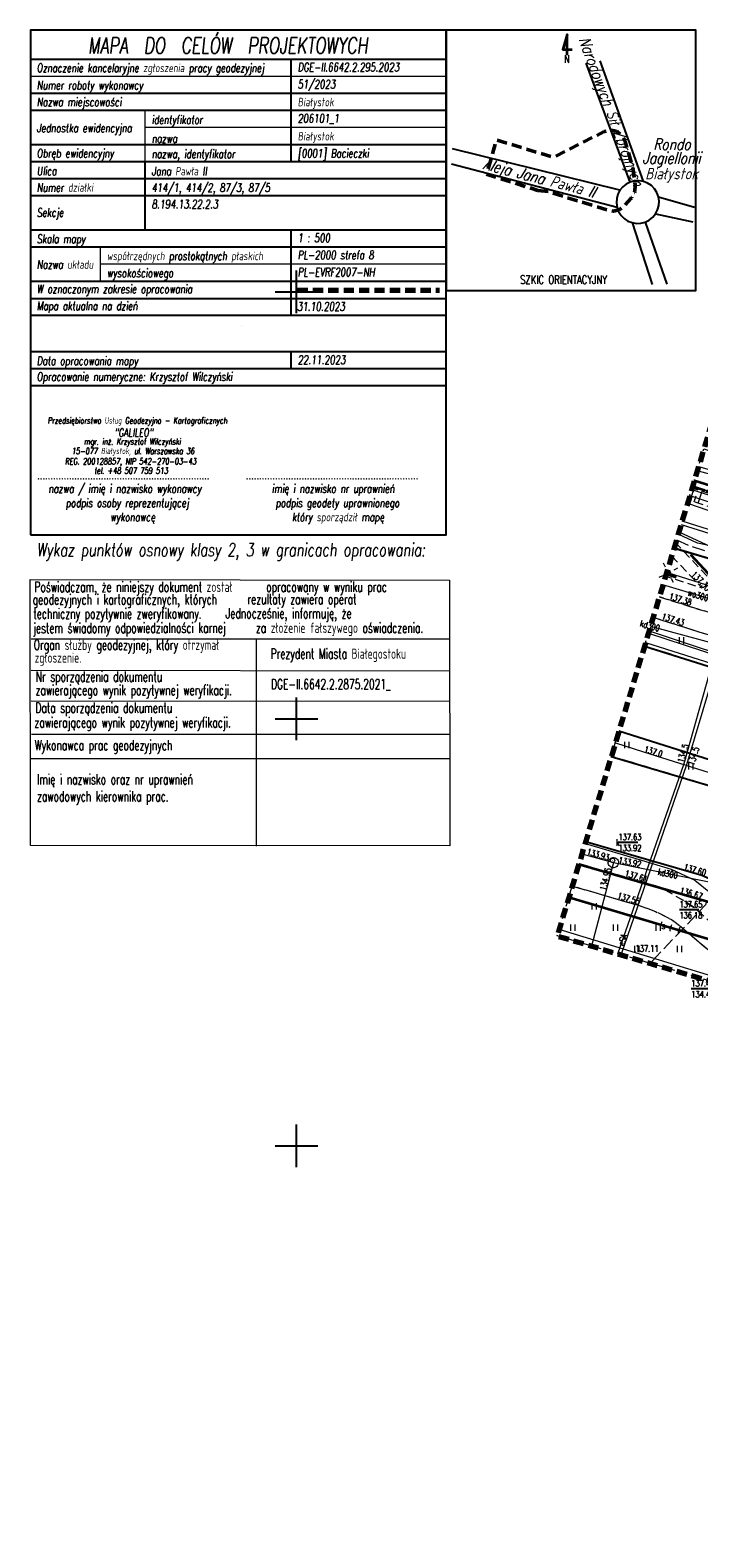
# Model space of a CAD drawing. Header units: metres. Extents: x 8438000 to 8438800, y 5890500 to 5891000.
# Tile 3 of 40: x 8438319 to 8438397, y 5890604 to 5890781. Entities that reach past the tile are written whole.
import ezdxf
from ezdxf.enums import TextEntityAlignment as Align

# ---------------------------------------------------------------- set-up
doc = ezdxf.new("R2010")
doc.units = ezdxf.units.M
doc.header["$MEASUREMENT"] = 0
for name, pattern in [('0.5_0.5', [1, 0.5, -0.5]), ('1.0_0.5', [1.5, 1, -0.5]), ('1.5_0.5', [2, 1.5, -0.5]), ('1.5_1.0', [2.5, 1.5, -1]), ('2.0_1.0', [3, 2, -1]), ('219-500', [0]), ('4', [1.8, 1.2, -0.6])]:
    doc.linetypes.add(name, pattern=pattern)
doc.layers.get('0').update_dxf_attribs({"color": 2, "linetype": 'CONTINUOUS', "lineweight": 5})
for name, color, linetype in [('000 Inne (niezydentyfikowane)', 7, 'CONTINUOUS'), ('216-obręb ewidencyjny', 7, 'CONTINUOUS'), ('218-kontur użytku gruntowego', 7, 'CONTINUOUS'), ('219-działka ewidencyjna', 7, 'CONTINUOUS'), ('chodnik', 7, 'CONTINUOUS'), ('droga dla rowerów', 7, 'CONTINUOUS'), ('jezdnia', 7, 'CONTINUOUS'), ('Komentarz lub etykieta na mapie', 7, 'CONTINUOUS'), ('komora podziemna', 7, 'CONTINUOUS'), ('krawężnik', 7, 'CONTINUOUS'), ('latarnia', 7, 'CONTINUOUS'), ('Miejsce błędu lub ostrzeżenia po kontroli', 7, 'CONTINUOUS'), ('obudowa ochronna przewodu', 7, 'CONTINUOUS'), ('ogrodzenie trwałe', 7, 'CONTINUOUS'), ('Pieczątka na wyrysie', 7, 'CONTINUOUS'), ('pikieta sztuczna', 7, 'CONTINUOUS'), ('pikieta sztuczna-Atr2', 7, 'CONTINUOUS'), ('przewód elektroenergetyczny podziemny', 7, 'CONTINUOUS'), ('przewód elektroenergetyczny podziemny-Atr1', 7, 'CONTINUOUS'), ('przewód kanalizacyjny', 7, 'CONTINUOUS'), ('przewód kanalizacyjny-Atr1', 7, 'CONTINUOUS'), ('przewód telekomunikacyjny podziemny', 7, 'CONTINUOUS'), ('przewód telekomunikacyjny podziemny - ob. projektowany', 7, 'CONTINUOUS'), ('przewód telekomunikacyjny podziemny-Atr1', 7, 'CONTINUOUS'), ('przewód wodociągowy', 7, 'CONTINUOUS'), ('przewód wodociągowy-Atr1', 7, 'CONTINUOUS'), ('rzedna', 7, 'CONTINUOUS'), ('rzedna-Atr2', 7, 'CONTINUOUS'), ('rzedna-Atr3', 7, 'CONTINUOUS'), ('skarpa nieumocniona', 7, 'CONTINUOUS'), ('trawnik', 7, 'CONTINUOUS'), ('Wstawianie ramki sekcyjnej z opisem', 7, 'CONTINUOUS'), ('właz do komory lub kanału - okrągły', 7, 'CONTINUOUS'), ('właz do komory lub kanału - okrągły-Atr17', 7, 'CONTINUOUS'), ('Zakres', 7, 'CONTINUOUS')]:
    doc.layers.add(name, color=color, linetype=linetype)
doc.styles.get("Standard").update_dxf_attribs({"font": 'simplex.shx', "width": 0.75})
doc.linetypes.add('902-500', pattern='A,3.75,0,[1,ksztalty.shx,S=0.5,R=0,X=0,Y=0],3.75', length=7.5)

# ---------------------------------------------------------------- blocks, each defined once
blk = doc.blocks.new('PW01')
at = {"linetype": 'Continuous', "lineweight": 13}
h = blk.add_hatch(color=0, dxfattribs=at)
edge = h.paths.add_edge_path()
edge.add_arc((0, 0), 0.045, 0, 360)
blk = doc.blocks.new('TU04')
at = {"color": 0, "linetype": 'Continuous', "lineweight": 13}
for p, q in [((0, 0), (0, 0.75)), ((0.5, 0), (0.5, 0.75))]:
    blk.add_line(p, q, dxfattribs=at)
blk = doc.blocks.new('US22')
at = {"color": 0, "linetype": 'Continuous', "lineweight": 13}
blk.add_circle((0, 0), 0.25, dxfattribs=at)
blk = doc.blocks.new('SM01')
at = {"color": 0, "linetype": 'Continuous', "lineweight": 13}
for p, q in [((-0.53, 0.531), (-0.883, 0.884)), ((0.531, 0.531), (0.884, 0.884)), ((-0.53, -0.53), (-0.883, -0.883)), ((0.531, -0.53), (0.884, -0.883))]:
    blk.add_line(p, q, dxfattribs=at)
blk.add_circle((0, 0), 0.25, dxfattribs=at)
blk = doc.blocks.new('RAMKA500K')
at = {"color": 0}
for p, q in [((347.5, 250), (352.5, 250)), ((350, 247.5), (350, 250)), ((350, 197.5), (350, 202.5)), ((347.5, 200), (352.5, 200)), ((350, 147.5), (350, 152.5)), ((347.5, 150), (352.5, 150)), ((350, 0), (350, 2.5)), ((347.5, 0), (352.5, 0))]:
    blk.add_line(p, q, dxfattribs=at)

msp = doc.modelspace()

# ---------------------------------------------------------------- linework, layer by layer
at = {"layer": '000 Inne (niezydentyfikowane)', "color": 7, "linetype": 'Continuous', "lineweight": 13}
for p, q in [((8438396.12, 5890725.57), (8438396.59, 5890726.97)), ((8438396.58, 5890725.42), (8438396.82, 5890726.12)), ((8438397.05, 5890725.26), (8438397.53, 5890726.67))]:
    msp.add_line(p, q, dxfattribs=at)
at = {"layer": '216-obręb ewidencyjny', "color": 3, "linetype": '1.5_1.0', "lineweight": 35, "flags": 128}
for points in [[(8438740.642, 5890619.488), (8438710.05, 5890629.46), (8438692.29, 5890634.99), (8438638.95, 5890651.63), (8438606.98, 5890661.61), (8438575.88, 5890671.25), (8438571.42, 5890672.63), (8438527.73, 5890686.19), (8438509.75, 5890691.76), (8438488.49, 5890698.42), (8438449.82, 5890710.52), (8438415.26, 5890721.35), (8438396.385, 5890727.204)], [(8438396.385, 5890727.204), (8438415.26, 5890721.35), (8438449.82, 5890710.52), (8438488.49, 5890698.42), (8438509.75, 5890691.76), (8438527.73, 5890686.19), (8438571.42, 5890672.63), (8438575.88, 5890671.25), (8438606.98, 5890661.61), (8438638.95, 5890651.63), (8438692.29, 5890634.99), (8438710.05, 5890629.46), (8438740.642, 5890619.488)]]:
    msp.add_lwpolyline(points, dxfattribs=at)
at = {"layer": '218-kontur użytku gruntowego', "color": 3, "linetype": '0.5_0.5', "lineweight": 18, "flags": 128}
for points in [[(8438415.26, 5890721.35), (8438396.385, 5890727.204)], [(8438396.385, 5890727.204), (8438415.26, 5890721.35)]]:
    msp.add_lwpolyline(points, dxfattribs=at)
at = {"layer": '219-działka ewidencyjna', "color": 3, "linetype": '219-500', "lineweight": 18, "flags": 128}
msp.add_lwpolyline([(8438415.26, 5890721.35), (8438396.385, 5890727.204)], dxfattribs=at)
at = {"layer": 'chodnik', "color": 7, "linetype": '1.0_0.5', "lineweight": 18, "flags": 128}
for points in [[(8438508.81, 5890680.1), (8438475.52, 5890690.72), (8438448.46, 5890699.29), (8438421.43, 5890707.75), (8438400.25, 5890714.45), (8438394.401, 5890720.617)], [(8438393.938, 5890719.079), (8438397.53, 5890715.31), (8438394.32, 5890716.33), (8438393.215, 5890716.678)], [(8438392.496, 5890714.288), (8438393.5, 5890713.97), (8438420.76, 5890705.37), (8438447.64, 5890696.96), (8438474.72, 5890688.42), (8438507.91, 5890677.76), (8438508.5, 5890678.92), (8438508.81, 5890680.1)], [(8438383.086, 5890683.035), (8438390.61, 5890680.86), (8438392.16, 5890680.39), (8438393.21, 5890679.93), (8438395.25, 5890678.78), (8438396.76, 5890677.77), (8438399.76, 5890675.04), (8438401.22, 5890674.04), (8438403.02, 5890673.23), (8438403.03, 5890674.98), (8438402.69, 5890676.4), (8438402.04, 5890677.89), (8438401.35, 5890678.99), (8438400.33, 5890680.12), (8438399, 5890680.99), (8438397.48, 5890681.65), (8438383.86, 5890685.605)]]:
    msp.add_lwpolyline(points, dxfattribs=at)
at = {"layer": 'droga dla rowerów', "color": 7, "linetype": '1.0_0.5', "lineweight": 18, "flags": 128}
for points in [[(8438391.773, 5890711.889), (8438392.69, 5890711.6), (8438419.93, 5890703), (8438446.89, 5890694.56), (8438473.9, 5890686), (8438505.69, 5890675.83), (8438506.85, 5890676.63), (8438507.91, 5890677.76), (8438474.72, 5890688.42), (8438447.64, 5890696.96), (8438420.76, 5890705.37), (8438393.5, 5890713.97), (8438392.496, 5890714.288)], [(8438382.299, 5890680.421), (8438389.92, 5890678.2), (8438391.16, 5890677.78), (8438392.04, 5890677.44), (8438393.92, 5890676.5), (8438395.02, 5890675.68), (8438398.09, 5890673.06), (8438400.18, 5890671.67), (8438402.26, 5890670.81), (8438402.78, 5890672.19), (8438403.02, 5890673.23), (8438401.22, 5890674.04), (8438399.76, 5890675.04), (8438396.76, 5890677.77), (8438395.25, 5890678.78), (8438393.21, 5890679.93), (8438392.16, 5890680.39), (8438390.61, 5890680.86), (8438383.086, 5890683.035)]]:
    msp.add_lwpolyline(points, dxfattribs=at)
at = {"layer": 'jezdnia', "color": 7, "linetype": '1.5_0.5', "lineweight": 18, "flags": 128}
for points in [[(8438667.438, 5890771.88), (8438667.98, 5890770.28), (8438670.77, 5890762.96), (8438673.14, 5890757.14), (8438678.23, 5890745.55), (8438683.07, 5890734.72), (8438683.88, 5890732.8), (8438684.62, 5890730.87), (8438686.81, 5890724.28), (8438690.88, 5890712.21), (8438695.45, 5890699.89), (8438700.28, 5890688.21), (8438705.19, 5890676.16), (8438709.35, 5890664.8), (8438713.6, 5890652.01), (8438713.89, 5890650.7), (8438714.12, 5890649.16), (8438714.04, 5890647.84), (8438713.76, 5890646.21), (8438713.32, 5890644.53), (8438712.54, 5890642.65), (8438711.74, 5890641.33), (8438710.56, 5890639.98), (8438708.99, 5890638.8), (8438706.89, 5890637.78), (8438704.75, 5890637.15), (8438703.11, 5890636.9), (8438699.29, 5890636.87), (8438677.08, 5890637.39), (8438650.89, 5890637.97), (8438640.07, 5890638.21), (8438633.39, 5890638.67), (8438620.83, 5890641.24), (8438606.17, 5890644.51), (8438593.58, 5890646.66), (8438579.66, 5890649.57), (8438566.24, 5890653.19), (8438551.45, 5890657.75), (8438522.87, 5890666.81), (8438520.08, 5890667.71), (8438509.44, 5890671.08), (8438497.35, 5890674.89), (8438494.53, 5890675.75), (8438466.36, 5890684.67), (8438436.81, 5890693.96), (8438408.4, 5890702.97), (8438390.761, 5890708.526)], [(8438387.76, 5890698.558), (8438405.27, 5890693.02), (8438433.91, 5890683.95), (8438462.72, 5890674.82), (8438491.13, 5890665.85), (8438519.84, 5890656.79), (8438548.09, 5890647.87), (8438563.61, 5890643.05), (8438577.2, 5890639.46), (8438591.66, 5890636.38), (8438606.48, 5890633.92), (8438620.23, 5890632.36), (8438633.16, 5890631.43), (8438640.17, 5890631.17), (8438646.24, 5890631.04), (8438648.08, 5890630.8), (8438649.61, 5890630.24), (8438650.69, 5890629.56), (8438651.92, 5890628.57), (8438652.75, 5890627.49), (8438653.47, 5890626.11), (8438653.93, 5890624.73), (8438654.13, 5890623.22), (8438654.06, 5890621.73), (8438653.65, 5890620.17), (8438652.99, 5890618.96), (8438651.8, 5890617.43), (8438650.63, 5890616.38), (8438649.31, 5890615.62), (8438647.72, 5890615.15), (8438646.23, 5890614.96), (8438644.97, 5890615.1), (8438642.35, 5890615.84), (8438614.79, 5890626.24), (8438608.4, 5890628.34), (8438603.85, 5890629.56), (8438581.41, 5890634.83), (8438575.98, 5890636.25), (8438572.32, 5890637.4), (8438559.37, 5890641.54), (8438516.62, 5890655.13), (8438472.47, 5890669.09), (8438415.53, 5890687.06), (8438386.871, 5890695.608)], [(8438383.86, 5890685.605), (8438397.48, 5890681.65), (8438399, 5890680.99), (8438400.33, 5890680.12), (8438401.35, 5890678.99), (8438402.04, 5890677.89), (8438402.69, 5890676.4), (8438403.03, 5890674.98), (8438403.02, 5890673.23), (8438402.78, 5890672.19), (8438402.26, 5890670.81), (8438401.77, 5890669.84), (8438400.97, 5890668.68), (8438400.872, 5890668.583)]]:
    msp.add_lwpolyline(points, dxfattribs=at)
at = {"layer": 'komora podziemna', "color": 34, "linetype": 'Continuous', "lineweight": 18, "flags": 128}
msp.add_lwpolyline([(8438386.62, 5890682.83), (8438386.56, 5890682.94), (8438386.52, 5890683.06), (8438386.51, 5890683.18), (8438386.53, 5890683.31), (8438386.57, 5890683.42), (8438386.63, 5890683.53), (8438386.72, 5890683.62), (8438386.82, 5890683.7), (8438386.94, 5890683.74), (8438387.06, 5890683.77), (8438387.18, 5890683.77), (8438387.31, 5890683.74), (8438387.42, 5890683.68), (8438387.52, 5890683.61), (8438387.6, 5890683.51), (8438387.66, 5890683.4), (8438387.7, 5890683.28), (8438387.71, 5890683.16), (8438387.69, 5890683.03), (8438387.65, 5890682.92), (8438387.59, 5890682.81), (8438387.5, 5890682.72), (8438387.4, 5890682.64), (8438387.28, 5890682.6), (8438387.16, 5890682.57), (8438387.04, 5890682.57), (8438386.91, 5890682.6), (8438386.8, 5890682.66), (8438386.7, 5890682.73)], close=True, dxfattribs=at)
at = {"layer": 'krawężnik', "color": 7, "linetype": 'Continuous', "lineweight": 25, "flags": 128}
for points in [[(8438390.761, 5890708.526), (8438408.4, 5890702.97), (8438436.81, 5890693.96), (8438466.36, 5890684.67), (8438494.53, 5890675.75), (8438497.35, 5890674.89), (8438509.44, 5890671.08), (8438520.08, 5890667.71), (8438522.87, 5890666.81), (8438551.45, 5890657.75), (8438566.24, 5890653.19)], [(8438563.61, 5890643.05), (8438548.09, 5890647.87), (8438519.84, 5890656.79), (8438491.13, 5890665.85), (8438462.72, 5890674.82), (8438433.91, 5890683.95), (8438405.27, 5890693.02), (8438387.76, 5890698.558)], [(8438386.871, 5890695.608), (8438415.53, 5890687.06), (8438472.47, 5890669.09), (8438516.62, 5890655.13), (8438559.37, 5890641.54), (8438572.32, 5890637.4), (8438575.98, 5890636.25), (8438581.41, 5890634.83), (8438603.85, 5890629.56), (8438608.4, 5890628.34), (8438614.79, 5890626.24), (8438642.35, 5890615.84)], [(8438400.872, 5890668.583), (8438400.97, 5890668.68), (8438401.77, 5890669.84), (8438402.26, 5890670.81), (8438402.78, 5890672.19), (8438403.02, 5890673.23), (8438403.03, 5890674.98), (8438402.69, 5890676.4), (8438402.04, 5890677.89), (8438401.35, 5890678.99), (8438400.33, 5890680.12), (8438399, 5890680.99), (8438397.48, 5890681.65), (8438383.86, 5890685.605)]]:
    msp.add_lwpolyline(points, dxfattribs=at)
at = {"layer": 'Miejsce błędu lub ostrzeżenia po kontroli', "color": 7, "linetype": 'Continuous', "lineweight": 25, "flags": 128}
for points in [[(8438389.09, 5890762.86), (8438383.91, 5890776.78)], [(8438390.64, 5890762.93), (8438385.55, 5890777.06)], [(8438387.88, 5890761.9), (8438368.28, 5890766.75)], [(8438387.55, 5890759.89), (8438368.16, 5890764.94)], [(8438392.39, 5890761.15), (8438396.61, 5890759.92)], [(8438392.06, 5890759.14), (8438396.43, 5890758.19)], [(8438389.3, 5890758.11), (8438391.66, 5890750.88)], [(8438390.85, 5890758.18), (8438393.38, 5890750.92)]]:
    msp.add_lwpolyline(points, dxfattribs=at)
msp.add_lwpolyline([(8438392.21, 5890761.64), (8438391.93, 5890762.08), (8438391.56, 5890762.45), (8438391.12, 5890762.74), (8438390.64, 5890762.93), (8438390.12, 5890763.02), (8438389.6, 5890763), (8438389.09, 5890762.86), (8438388.62, 5890762.63), (8438388.21, 5890762.3), (8438387.88, 5890761.9), (8438387.64, 5890761.44), (8438387.5, 5890760.93), (8438387.47, 5890760.41), (8438387.55, 5890759.89), (8438387.73, 5890759.4), (8438388.01, 5890758.96), (8438388.38, 5890758.59), (8438388.82, 5890758.3), (8438389.3, 5890758.11), (8438389.82, 5890758.02), (8438390.34, 5890758.04), (8438390.85, 5890758.18), (8438391.32, 5890758.41), (8438391.73, 5890758.74), (8438392.06, 5890759.14), (8438392.3, 5890759.6), (8438392.44, 5890760.11), (8438392.47, 5890760.63), (8438392.39, 5890761.15)], close=True, dxfattribs=at)
at = {"layer": 'obudowa ochronna przewodu', "color": 7, "linetype": 'Continuous', "lineweight": 35, "flags": 128}
for points in [[(8438488.28, 5890651.84), (8438455.84, 5890661.55), (8438426.68, 5890670.18), (8438398.03, 5890678.6), (8438383.06, 5890682.948)], [(8438454.62, 5890663.47), (8438444.17, 5890660.38), (8438423.45, 5890666.67), (8438381.897, 5890679.086)]]:
    msp.add_lwpolyline(points, dxfattribs=at)
at = {"layer": 'ogrodzenie trwałe', "color": 7, "linetype": '902-500', "lineweight": 35, "flags": 128}
for points in [[(8438396.603, 5890727.93), (8438485.5, 5890700.12), (8438503.39, 5890708.51), (8438511.88, 5890697.55), (8438526.08, 5890691.67), (8438534.19, 5890690.82), (8438559.43, 5890701.92)], [(8438508.33, 5890680.51), (8438475.63, 5890690.94), (8438448.55, 5890699.52), (8438421.51, 5890708.03), (8438402.21, 5890714.08), (8438400.32, 5890714.75), (8438396.2, 5890719.22)], [(8438394.45, 5890716.57), (8438393.294, 5890716.938)]]:
    msp.add_lwpolyline(points, dxfattribs=at)
at = {"layer": 'Pieczątka na wyrysie', "color": 7, "linetype": 'Continuous', "lineweight": 25, "flags": 128}
for points in [[(8438318.84, 5890721.56), (8438367.515, 5890721.56), (8438367.515, 5890780.65), (8438318.84, 5890780.65)], [(8438367.515, 5890750.18), (8438396.76, 5890750.18), (8438396.76, 5890780.65), (8438367.515, 5890780.65)]]:
    msp.add_lwpolyline(points, close=True, dxfattribs=at)
at = {"layer": 'Pieczątka na wyrysie', "color": 7, "linetype": 'Continuous', "lineweight": 35, "flags": 128}
msp.add_lwpolyline([(8438381.695, 5890777.705), (8438381.687, 5890780.148), (8438381.208, 5890778.378), (8438382.274, 5890778.378)], dxfattribs=at)
at = {"layer": 'Pieczątka na wyrysie', "color": 7, "linetype": 'Continuous', "lineweight": 25, "flags": 128}
for points in [[(8438318.84, 5890777.27), (8438367.515, 5890777.27)], [(8438349.4, 5890765.27), (8438349.4, 5890777.27)], [(8438318.84, 5890773.27), (8438367.515, 5890773.27)], [(8438318.84, 5890771.27), (8438367.515, 5890771.27)], [(8438318.84, 5890767.27), (8438367.515, 5890767.27)], [(8438318.84, 5890765.27), (8438367.515, 5890765.27)], [(8438332.295, 5890757.27), (8438332.295, 5890765.27)], [(8438318.84, 5890763.27), (8438367.515, 5890763.27)], [(8438318.84, 5890761.27), (8438367.515, 5890761.27)], [(8438318.84, 5890757.27), (8438367.515, 5890757.27)], [(8438349.4, 5890747.27), (8438349.4, 5890757.27)], [(8438318.84, 5890755.27), (8438349.4, 5890755.27), (8438367.515, 5890755.27)], [(8438318.84, 5890751.27), (8438367.515, 5890751.27)], [(8438318.84, 5890749.24), (8438367.515, 5890749.24)], [(8438318.84, 5890747.27), (8438367.515, 5890747.27)], [(8438318.84, 5890743.035), (8438367.515, 5890743.035)], [(8438349.4, 5890741.035), (8438349.4, 5890743.035)], [(8438318.84, 5890741.035), (8438367.515, 5890741.035)], [(8438318.84, 5890739.035), (8438367.515, 5890739.035)]]:
    msp.add_lwpolyline(points, dxfattribs=at)
at = {"layer": 'Pieczątka na wyrysie', "color": 7, "linetype": 'Continuous', "lineweight": 18, "flags": 128}
for points in [[(8438318.84, 5890775.27), (8438367.515, 5890775.27)], [(8438332.295, 5890765.27), (8438332.295, 5890771.27)], [(8438332.295, 5890769.27), (8438367.515, 5890769.27)], [(8438327.055, 5890751.27), (8438327.055, 5890755.27)], [(8438327.055, 5890753.27), (8438367.515, 5890753.27)]]:
    msp.add_lwpolyline(points, dxfattribs=at)
at = {"layer": 'Pieczątka na wyrysie', "color": 94, "linetype": '4', "lineweight": 70, "flags": 128}
msp.add_lwpolyline([(8438350.13, 5890750.2), (8438366.745, 5890750.2)], dxfattribs=at)
at = {"layer": 'Pieczątka na wyrysie', "color": 32, "linetype": '2.0_1.0', "lineweight": 25, "flags": 128}
msp.add_lwpolyline([(8438343.545, 5890746.03), (8438343.547, 5890746.03)], dxfattribs=at)
at = {"layer": 'Pieczątka na wyrysie', "color": 1, "linetype": 'Continuous', "lineweight": 18, "flags": 128}
for points in [[(8438318.864, 5890685.158), (8438318.814, 5890716.324)], [(8438318.9, 5890716.301), (8438367.935, 5890716.235)], [(8438367.935, 5890716.235), (8438367.952, 5890685.13)], [(8438318.952, 5890709.361), (8438367.935, 5890709.352)], [(8438345.278, 5890709.353), (8438345.278, 5890685.079)], [(8438318.925, 5890705.715), (8438367.907, 5890705.631)], [(8438318.939, 5890702.103), (8438367.935, 5890702.08)], [(8438318.959, 5890698.19), (8438367.982, 5890698.19)], [(8438318.874, 5890695.356), (8438367.896, 5890695.356)], [(8438367.952, 5890685.13), (8438318.864, 5890685.158)]]:
    msp.add_lwpolyline(points, dxfattribs=at)
at = {"layer": 'przewód elektroenergetyczny podziemny', "color": 1, "linetype": 'Continuous', "lineweight": 18, "flags": 128}
for points in [[(8438401.63, 5890716.81), (8438404.45, 5890726.52), (8438401.45, 5890727.82), (8438396.939, 5890729.045)], [(8438397.097, 5890729.568), (8438397.24, 5890729.53), (8438401.58, 5890728.27), (8438404.92, 5890726.72), (8438402.34, 5890716.87)], [(8438387.633, 5890672.488), (8438395.42, 5890694.75), (8438401.63, 5890716.81)], [(8438388.033, 5890672.37), (8438395.7, 5890694.66), (8438402.34, 5890716.87)], [(8438393.363, 5890717.169), (8438393.55, 5890717.11), (8438405.96, 5890713.2), (8438420.63, 5890708.58), (8438433.83, 5890704.46), (8438448.1, 5890700.01), (8438449.1, 5890699.9), (8438461.75, 5890695.74), (8438475.63, 5890691.2), (8438489.41, 5890686.83), (8438502.89, 5890682.55), (8438516.55, 5890678.26), (8438530.19, 5890673.97), (8438544.42, 5890669.43), (8438557.44, 5890665.46)], [(8438391.213, 5890710.026), (8438435.38, 5890695.59), (8438448.72, 5890691.7), (8438460.62, 5890689.44)], [(8438391.298, 5890710.309), (8438431.14, 5890697.07), (8438448.77, 5890691.89), (8438460.74, 5890689.68)], [(8438387.344, 5890697.179), (8438390.64, 5890696.14), (8438404.67, 5890691.72), (8438417.89, 5890687.56), (8438433.37, 5890682.7), (8438448.32, 5890677.94), (8438461.91, 5890673.61), (8438474.02, 5890669.78), (8438490.62, 5890664.53), (8438503.75, 5890660.37), (8438519.34, 5890655.43), (8438532.36, 5890651.33), (8438547.73, 5890646.5), (8438562.37, 5890642.1)]]:
    msp.add_lwpolyline(points, dxfattribs=at)
at = {"layer": 'przewód kanalizacyjny', "color": 34, "linetype": 'Continuous', "lineweight": 18, "flags": 128}
for points in [[(8438391.464, 5890710.86), (8438403.56, 5890707.59), (8438416.24, 5890703.7), (8438408.95, 5890678.75)], [(8438390.883, 5890708.933), (8438419.74, 5890699.8), (8438436.45, 5890694.53), (8438462.61, 5890686.26), (8438493.98, 5890676.34), (8438521.16, 5890667.75), (8438524.76, 5890666.61), (8438534.99, 5890663.53), (8438547.9, 5890659.49), (8438569.91, 5890652.43), (8438577.17, 5890650.69), (8438583.1, 5890649.08), (8438589.5, 5890647.79), (8438593.67, 5890647.16), (8438595.38, 5890647.84), (8438596.98, 5890647.66)], [(8438383.796, 5890685.395), (8438390.41, 5890683.44), (8438393.88, 5890682.39), (8438396.65, 5890681.11), (8438398.5, 5890679.61), (8438401.01, 5890676.57)], [(8438383.439, 5890684.208), (8438387.11, 5890683.17), (8438408.95, 5890678.75)], [(8438387.11, 5890683.17), (8438384.569, 5890673.392)], [(8438432.074, 5890659.379), (8438400.05, 5890669.42), (8438380.767, 5890675.334)]]:
    msp.add_lwpolyline(points, dxfattribs=at)
at = {"layer": 'przewód telekomunikacyjny podziemny', "color": 30, "linetype": 'Continuous', "lineweight": 18, "flags": 128}
for points in [[(8438396.069, 5890726.156), (8438407.59, 5890722.31), (8438456.56, 5890706.14), (8438469.63, 5890705.48)], [(8438396.279, 5890726.854), (8438407.94, 5890723.2), (8438436.01, 5890714.46), (8438437.75, 5890713.75)], [(8438395.795, 5890725.244), (8438401.8, 5890723.2), (8438416.36, 5890718.26), (8438429.86, 5890714.22), (8438437.75, 5890713.75), (8438451.41, 5890709.22), (8438464.58, 5890705.37), (8438483.95, 5890699.19), (8438487.48, 5890698.19)], [(8438394.792, 5890721.913), (8438399.5, 5890719.7), (8438412.26, 5890716.56), (8438423.66, 5890715.05), (8438438.8, 5890709.93), (8438446.11, 5890707.37), (8438452.37, 5890705.3), (8438458.15, 5890704.27), (8438478.27, 5890697.27)], [(8438395.051, 5890722.775), (8438406.49, 5890719.16), (8438422.9, 5890714.06), (8438453.56, 5890704.6), (8438477.35, 5890697.21), (8438497.66, 5890691.07), (8438498.57, 5890690.79)], [(8438498.67, 5890691.16), (8438482.58, 5890695.92), (8438466.38, 5890700.94), (8438444.44, 5890707.8), (8438421.74, 5890714.8), (8438401.34, 5890721.19), (8438395.161, 5890723.14)], [(8438394.23, 5890720.047), (8438400.76, 5890718.12), (8438416.32, 5890712.76), (8438416.89, 5890712.56), (8438430.48, 5890707.94), (8438437.73, 5890707.32), (8438438.22, 5890707.22), (8438439.66, 5890706.34), (8438489.14, 5890691.59), (8438491.15, 5890691.43), (8438492.68, 5890691.01), (8438493.52, 5890690.57)], [(8438478.27, 5890697.27), (8438457.99, 5890704.56), (8438423.04, 5890714.86), (8438418.57, 5890716.28), (8438409.36, 5890718), (8438396.97, 5890720.59), (8438394.71, 5890721.641)], [(8438394.2, 5890719.947), (8438400.73, 5890718.02), (8438416.32, 5890712.76), (8438416.61, 5890712.66), (8438416.89, 5890712.56), (8438432.32, 5890707.2), (8438432.95, 5890707.01), (8438433.64, 5890706.8), (8438436.96, 5890707.04), (8438491.04, 5890690.92), (8438491.44, 5890690.08)], [(8438381.897, 5890679.086), (8438423.45, 5890666.67), (8438444.17, 5890660.38), (8438454.62, 5890663.47)], [(8438381.897, 5890679.086), (8438423.45, 5890666.67), (8438444.17, 5890660.38), (8438454.62, 5890663.47)], [(8438381.897, 5890679.086), (8438423.45, 5890666.67), (8438444.17, 5890660.38), (8438454.62, 5890663.47)]]:
    msp.add_lwpolyline(points, dxfattribs=at)
at = {"layer": 'przewód telekomunikacyjny podziemny - ob. projektowany', "color": 30, "linetype": '1.5_0.5', "lineweight": 18, "flags": 128}
for points in [[(8438394.511, 5890720.981), (8438395.9, 5890720.33), (8438404.34, 5890717.62), (8438415.34, 5890715.43), (8438436.07, 5890709.11), (8438484.15, 5890694.43), (8438531.71, 5890679.44), (8438570.83, 5890666.16), (8438573.66, 5890666.59), (8438607, 5890655.81), (8438631.37, 5890648.02), (8438639.99, 5890643.52), (8438650.02, 5890642.12), (8438684.92, 5890632.57), (8438693, 5890632.57), (8438708.17, 5890645.1), (8438708.16, 5890645.31), (8438708.14, 5890645.51), (8438707.25, 5890659.54), (8438703.47, 5890676.61), (8438700.72, 5890686.86)], [(8438398.03, 5890678.6), (8438397.92, 5890678.23), (8438391.409, 5890671.374)]]:
    msp.add_lwpolyline(points, dxfattribs=at)
at = {"layer": 'przewód wodociągowy', "color": 5, "linetype": 'Continuous', "lineweight": 18, "flags": 128}
msp.add_lwpolyline([(8438662.063, 5890769.315), (8438663.94, 5890765.05), (8438672.25, 5890746.19), (8438673.51, 5890740.26), (8438674.88, 5890737.07), (8438681.73, 5890721.09), (8438686.07, 5890701.57), (8438688.33, 5890696.15), (8438700.28, 5890668.36), (8438692.06, 5890647.71), (8438665.92, 5890648.19), (8438637.29, 5890649.19), (8438613.42, 5890651.25), (8438591.02, 5890654.9), (8438587.77, 5890655.43), (8438571.62, 5890659.38), (8438547.56, 5890666.89), (8438522.4, 5890674.77), (8438496.44, 5890683.22), (8438479.15, 5890688.81), (8438454.18, 5890696.46), (8438433.71, 5890703.14), (8438410.18, 5890710.52), (8438392.923, 5890715.706)], dxfattribs=at)
at = {"layer": 'rzedna-Atr2', "color": 7, "flags": 128}
for points in [[(8438387.71, 5890685.55), (8438389.968, 5890685.55)], [(8438394.85, 5890677.66), (8438397.107, 5890677.66)], [(8438396.24, 5890668.42), (8438398.548, 5890668.42)]]:
    msp.add_lwpolyline(points, dxfattribs=at)
at = {"layer": 'skarpa nieumocniona', "color": 7, "linetype": '1.0_0.5', "lineweight": 18, "flags": 128}
msp.add_lwpolyline([(8438403.64, 5890724.71), (8438426.34, 5890717.88), (8438446.21, 5890711.11), (8438466.42, 5890704.8), (8438485.32, 5890698.29), (8438494.97, 5890697.52), (8438510.59, 5890693.28), (8438522.38, 5890690.19), (8438527.13, 5890691.12), (8438526.31, 5890689.49), (8438524.14, 5890688.58), (8438522, 5890687.77), (8438518.86, 5890688.47), (8438516.24, 5890688.34), (8438514.46, 5890689.63), (8438509.74, 5890690.5), (8438493.69, 5890695.36), (8438485.49, 5890696.61), (8438465.76, 5890702.57), (8438445.8, 5890709.24), (8438426.15, 5890716.29), (8438402.84, 5890723.3), (8438395.91, 5890725.64), (8438396.34, 5890727.05)], close=True, dxfattribs=at)
msp.add_lwpolyline([(8438403.64, 5890724.71), (8438426.34, 5890717.88), (8438446.21, 5890711.11), (8438466.42, 5890704.8), (8438485.32, 5890698.29), (8438494.97, 5890697.52), (8438510.59, 5890693.28), (8438522.38, 5890690.19), (8438527.13, 5890691.12), (8438526.31, 5890689.49), (8438524.14, 5890688.58), (8438522, 5890687.77), (8438518.86, 5890688.47), (8438516.24, 5890688.34), (8438514.46, 5890689.63), (8438509.74, 5890690.5), (8438493.69, 5890695.36), (8438485.49, 5890696.61), (8438465.76, 5890702.57), (8438445.8, 5890709.24), (8438426.15, 5890716.29), (8438402.84, 5890723.3), (8438395.91, 5890725.64), (8438396.34, 5890727.05)], close=True, dxfattribs=at)
at = {"layer": 'trawnik', "color": 7, "linetype": '1.0_0.5', "lineweight": 18, "flags": 128}
for points in [[(8438411.09, 5890727.31), (8438427.1, 5890722.18), (8438457.91, 5890712.19), (8438463.3, 5890710.39), (8438464.64, 5890714.42), (8438464.77, 5890714.61), (8438464.94, 5890714.78), (8438465.14, 5890714.92), (8438465.35, 5890715.02), (8438465.58, 5890715.07), (8438465.82, 5890715.09), (8438466.06, 5890715.07), (8438466.28, 5890715.01), (8438466.5, 5890714.9), (8438466.69, 5890714.76), (8438466.86, 5890714.59), (8438466.99, 5890714.39), (8438467.08, 5890714.17), (8438467.14, 5890713.94), (8438467.15, 5890713.7), (8438467.12, 5890713.47), (8438465.89, 5890709.61), (8438477.72, 5890705.82), (8438479.27, 5890710.25), (8438480.1, 5890710.06), (8438480.94, 5890709.9), (8438481.78, 5890709.78), (8438482.63, 5890709.69), (8438483.48, 5890709.64), (8438484.34, 5890709.63), (8438485.19, 5890709.65), (8438486.04, 5890709.7), (8438486.89, 5890709.79), (8438487.73, 5890709.92), (8438488.56, 5890710.08), (8438489.4, 5890710.28), (8438490.22, 5890710.51), (8438491.03, 5890710.78), (8438491.83, 5890711.08), (8438492.61, 5890711.41), (8438494.81, 5890706.89), (8438503.39, 5890708.51), (8438485.5, 5890700.12), (8438396.6, 5890727.93), (8438397.71, 5890731.61)], [(8438392.69, 5890711.6), (8438419.93, 5890703), (8438446.89, 5890694.56), (8438473.9, 5890686), (8438505.69, 5890675.83), (8438504.08, 5890675.11), (8438502.71, 5890674.8), (8438501.2, 5890674.7), (8438499.18, 5890674.76), (8438497.35, 5890674.89), (8438494.53, 5890675.75), (8438466.36, 5890684.67), (8438436.81, 5890693.96), (8438408.4, 5890702.97), (8438390.76, 5890708.53), (8438391.77, 5890711.89)], [(8438405.27, 5890693.02), (8438433.91, 5890683.95), (8438462.72, 5890674.82), (8438491.13, 5890665.85), (8438519.84, 5890656.79), (8438548.09, 5890647.87), (8438563.61, 5890643.05), (8438577.2, 5890639.46), (8438591.66, 5890636.38), (8438606.48, 5890633.92), (8438620.23, 5890632.36), (8438633.16, 5890631.43), (8438640.17, 5890631.17), (8438646.24, 5890631.04), (8438648.08, 5890630.8), (8438649.61, 5890630.24), (8438650.69, 5890629.56), (8438651.92, 5890628.57), (8438652.75, 5890627.49), (8438653.47, 5890626.11), (8438653.93, 5890624.73), (8438654.13, 5890623.22), (8438654.06, 5890621.73), (8438653.65, 5890620.17), (8438652.99, 5890618.96), (8438651.8, 5890617.43), (8438650.63, 5890616.38), (8438649.31, 5890615.62), (8438647.72, 5890615.15), (8438646.23, 5890614.96), (8438644.97, 5890615.1), (8438642.35, 5890615.84), (8438614.79, 5890626.24), (8438608.4, 5890628.34), (8438603.85, 5890629.56), (8438581.41, 5890634.83), (8438575.98, 5890636.25), (8438572.32, 5890637.4), (8438559.37, 5890641.54), (8438516.62, 5890655.13), (8438472.47, 5890669.09), (8438415.53, 5890687.06), (8438386.87, 5890695.61), (8438387.76, 5890698.56)], [(8438389.92, 5890678.2), (8438391.16, 5890677.78), (8438392.04, 5890677.44), (8438393.92, 5890676.5), (8438395.02, 5890675.68), (8438398.09, 5890673.06), (8438400.18, 5890671.67), (8438402.26, 5890670.81), (8438401.77, 5890669.84), (8438400.97, 5890668.68), (8438400.87, 5890668.58), (8438380.54, 5890674.58), (8438382.3, 5890680.42)]]:
    msp.add_lwpolyline(points, close=True, dxfattribs=at)
at = {"layer": 'Zakres', "color": 3, "linetype": '4', "lineweight": 70, "flags": 128}
msp.add_lwpolyline([(8438508.15, 5890636.94), (8438534.87, 5890634.2), (8438548.23, 5890629.66), (8438683.24, 5890590.56), (8438683.52, 5890590.48), (8438684.45, 5890590.26), (8438684.73, 5890590.2), (8438696.09, 5890588.65), (8438696.67, 5890588.63), (8438698.57, 5890588.74), (8438699.14, 5890588.82), (8438710.25, 5890591.65), (8438710.79, 5890591.84), (8438712.52, 5890592.66), (8438713.02, 5890592.95), (8438722.26, 5890599.73), (8438722.48, 5890599.91), (8438723.2, 5890600.55), (8438723.4, 5890600.75), (8438740.33, 5890619.09), (8438740.54, 5890619.35), (8438741.19, 5890620.23), (8438741.37, 5890620.51), (8438747.94, 5890631.84), (8438748.21, 5890632.44), (8438748.87, 5890634.52), (8438748.99, 5890635.17), (8438750.11, 5890648.22), (8438750.12, 5890648.55), (8438750.09, 5890649.64), (8438750.07, 5890649.97), (8438745.48, 5890683.84), (8438745.46, 5890683.96), (8438745.39, 5890684.36), (8438745.36, 5890684.48), (8438744.33, 5890689.19), (8438744.31, 5890689.3), (8438744.2, 5890689.69), (8438744.17, 5890689.81), (8438725.48, 5890751.19), (8438725.37, 5890751.49), (8438724.95, 5890752.48), (8438724.81, 5890752.77), (8438718.55, 5890763.94), (8438718.18, 5890764.46), (8438716.76, 5890766.06), (8438716.28, 5890766.49), (8438705.94, 5890774.04), (8438705.38, 5890774.36), (8438703.43, 5890775.22), (8438702.81, 5890775.41), (8438690.26, 5890777.96), (8438689.62, 5890778.02), (8438687.49, 5890777.98), (8438686.85, 5890777.91), (8438674.38, 5890774.98), (8438674.07, 5890774.89), (8438673.06, 5890774.54), (8438672.76, 5890774.42), (8438548.58, 5890715.16), (8438548.23, 5890714.95), (8438547.09, 5890714.2), (8438404.79, 5890755.12), (8438380.54, 5890674.58)], close=True, dxfattribs=at)
at = {"layer": 'Zakres', "color": 3, "linetype": '4', "lineweight": 50, "flags": 128}
msp.add_lwpolyline([(8438378.279, 5890761.883), (8438379.536, 5890761.746), (8438380.165, 5890761.518), (8438386.52, 5890759.561), (8438386.533, 5890759.557), (8438386.577, 5890759.546), (8438386.59, 5890759.543), (8438387.125, 5890759.465), (8438387.152, 5890759.464), (8438387.241, 5890759.469), (8438387.268, 5890759.474), (8438387.791, 5890759.615), (8438387.817, 5890759.625), (8438387.898, 5890759.666), (8438387.922, 5890759.68), (8438388.357, 5890760.02), (8438388.367, 5890760.029), (8438388.401, 5890760.061), (8438388.41, 5890760.071), (8438389.207, 5890760.989), (8438389.217, 5890761.002), (8438389.248, 5890761.046), (8438389.256, 5890761.06), (8438389.565, 5890761.627), (8438389.578, 5890761.657), (8438389.609, 5890761.762), (8438389.615, 5890761.794), (8438389.667, 5890762.447), (8438389.668, 5890762.464), (8438389.666, 5890762.519), (8438389.666, 5890762.535), (8438389.449, 5890764.231), (8438389.449, 5890764.237), (8438389.445, 5890764.257), (8438389.444, 5890764.263), (8438389.395, 5890764.499), (8438389.394, 5890764.504), (8438389.389, 5890764.524), (8438389.388, 5890764.53), (8438388.508, 5890767.603), (8438388.503, 5890767.618), (8438388.483, 5890767.667), (8438388.477, 5890767.682), (8438388.182, 5890768.241), (8438388.164, 5890768.267), (8438388.098, 5890768.347), (8438388.075, 5890768.369), (8438387.588, 5890768.747), (8438387.562, 5890768.763), (8438387.47, 5890768.806), (8438387.441, 5890768.815), (8438386.85, 5890768.943), (8438386.82, 5890768.946), (8438386.72, 5890768.944), (8438386.69, 5890768.941), (8438386.103, 5890768.794), (8438386.088, 5890768.789), (8438386.041, 5890768.772), (8438386.027, 5890768.766), (8438380.182, 5890765.799), (8438380.165, 5890765.788), (8438380.111, 5890765.751), (8438373.414, 5890767.799), (8438372.272, 5890763.767)], close=True, dxfattribs=at)

# ---------------------------------------------------------------- block references
at = {"layer": 'latarnia', "color": 7, "linetype": 'Continuous', "lineweight": 18, "rotation": 342.4400000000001}
msp.add_blockref('SM01', (8438393.55, 5890717.11), dxfattribs=at)
at = {"layer": 'pikieta sztuczna', "color": 7, "linetype": 'Continuous', "lineweight": 13}
for p in [(8438393.5, 5890713.97), (8438392.69, 5890711.6), (8438390.61, 5890680.86), (8438389.92, 5890678.2), (8438389.72, 5890672.73)]:
    msp.add_blockref('PW01', p, dxfattribs=at)
at = {"layer": 'rzedna', "color": 1, "linetype": 'Continuous', "lineweight": 18}
for p in [(8438390.64, 5890696.14), (8438395.42, 5890694.75), (8438395.7, 5890694.66)]:
    msp.add_blockref('PW01', p, dxfattribs=at)
at = {"layer": 'rzedna', "color": 32, "linetype": 'Continuous', "lineweight": 18}
for p in [(8438386.54, 5890683.33), (8438387.7, 5890683.04), (8438386.96, 5890682.59)]:
    msp.add_blockref('PW01', p, dxfattribs=at)
at = {"layer": 'rzedna', "color": 7, "linetype": 'Continuous', "lineweight": 18}
msp.add_blockref('PW01', (8438387.02, 5890683.42), dxfattribs=at)
at = {"layer": 'trawnik', "color": 7, "linetype": 'Continuous', "lineweight": 18}
for p in [(8438394.859, 5890708.799), (8438388.469, 5890696.559), (8438395.969, 5890694.059), (8438384.639, 5890677.679), (8438382.139, 5890675.179), (8438387.139, 5890675.179), (8438392.139, 5890675.179), (8438389.639, 5890672.679), (8438394.639, 5890672.679)]:
    msp.add_blockref('TU04', p, dxfattribs=at)
at = {"layer": 'Wstawianie ramki sekcyjnej z opisem', "color": 7, "linetype": 'Continuous', "lineweight": 13}
for p in [(8438000, 5890750), (8438000, 5890500)]:
    msp.add_blockref('RAMKA500K', p, dxfattribs=at)
at = {"layer": 'właz do komory lub kanału - okrągły', "color": 7, "linetype": 'Continuous', "lineweight": 18}
msp.add_blockref('US22', (8438387.02, 5890683.42), dxfattribs=at)

# ---------------------------------------------------------------- texts
at = {"layer": 'Komentarz lub etykieta na mapie', "color": 7, "linetype": 'Continuous', "lineweight": 25, "oblique": 15, "width": 0.79}
for s, rotation, p in [('Narodowych Sił Zbrojnych', 290.412, (8438383.03, 5890779.57)), ('Aleja Jana Pawła II', 345.402, (8438371.77, 5890764.41))]:
    msp.add_text(s, height=1.338, rotation=rotation, dxfattribs=at).set_placement(p)
for s, p in [('Rondo', (8438391.77, 5890766.62)), ('Jagiellonii', (8438390.52, 5890765.01)), ('Białystok', (8438390.84, 5890763.18))]:
    msp.add_text(s, height=1.338, dxfattribs=at).set_placement(p)
at = {"layer": 'Pieczątka na wyrysie', "color": 7, "linetype": 'Continuous', "lineweight": 50, "oblique": 7, "width": 0.72}
msp.add_text('MAPA  DO  CELÓW  PROJEKTOWYCH', height=1.875, dxfattribs=at).set_placement((8438341.97, 5890777.92), align=Align.CENTER)
at = {"layer": 'Pieczątka na wyrysie', "color": 7, "linetype": 'Continuous', "lineweight": 25, "oblique": 7, "width": 0.725}
for s, p in [('Oznaczenie kancelaryjne zgłoszenia pracy geodezyjnej', (8438319.59, 5890776.23)), ('Numer roboty wykonawcy', (8438319.59, 5890774.21)), ('Nazwa miejscowości', (8438319.59, 5890772.24)), ('Jednostka ewidencyjna', (8438319.59, 5890769.19)), ('Obręb ewidencyjny', (8438319.59, 5890766.23)), ('[0001] Bacieczki', (8438350.15, 5890766.23)), ('Ulica', (8438319.59, 5890764.16)), ('Jana Pawła II', (8438333.05, 5890764.14)), ('Numer działki', (8438319.59, 5890762.23)), ('414/1, 414/2, 87/3, 87/5', (8438333.05, 5890762.21)), ('Sekcje', (8438319.59, 5890759.29)), ('Skala mapy', (8438319.59, 5890756.21)), ('Nazwa układu', (8438319.59, 5890753.21)), ('W oznaczonym zakresie opracowania', (8438319.59, 5890750.34)), ('Mapa aktualna na dzień', (8438319.59, 5890748.36)), ('Data opracowania mapy', (8438319.59, 5890741.93)), ('Opracowanie numeryczne: Krzysztof Wilczyński', (8438319.59, 5890740.07))]:
    msp.add_text(s, height=1, dxfattribs=at).set_placement(p, align=Align.MIDDLE_LEFT)
at = {"layer": 'Pieczątka na wyrysie', "color": 7, "linetype": 'Continuous', "lineweight": 18, "oblique": 7, "width": 0.725}
for s, p in [('DGE-II.6642.2.295.2023', (8438350.15, 5890776.32)), ('51/2023', (8438350.15, 5890774.32)), ('Białystok', (8438350.15, 5890772.23)), ('identyfikator', (8438333.05, 5890770.16)), ('206101_1', (8438350.15, 5890770.32)), ('nazwa', (8438333.05, 5890767.97)), ('Białystok', (8438350.15, 5890768.23)), ('nazwa, identyfikator', (8438333.05, 5890766.16)), ('8.194.13.22.2.3', (8438333.05, 5890760.27)), ('1 : 500', (8438350.15, 5890756.32)), ('współrzędnych prostokątnych płaskich', (8438327.81, 5890754.21)), ('PL-2000 strefa 8', (8438350.15, 5890754.32)), ('wysokościowego', (8438327.81, 5890752.21)), ('PL-EVRF2007-NH', (8438350.15, 5890752.32)), ('31.10.2023', (8438350.08, 5890748.29)), ('22.11.2023', (8438350.15, 5890742.04))]:
    msp.add_text(s, height=1, dxfattribs=at).set_placement(p, align=Align.MIDDLE_LEFT)
at = {"layer": 'Pieczątka na wyrysie', "color": 7, "linetype": 'Continuous', "lineweight": 25, "width": 0.72}
msp.add_text('N', height=0.9, dxfattribs=at).set_placement((8438381.67, 5890777.71), align=Align.TOP_CENTER)
at = {"layer": 'Pieczątka na wyrysie', "color": 7, "linetype": 'Continuous', "lineweight": 18, "width": 0.725}
msp.add_text('SZKIC ORIENTACYJNY', height=1, dxfattribs=at).set_placement((8438381.28, 5890750.93), align=Align.CENTER)
at = {"layer": 'Pieczątka na wyrysie', "color": 7, "linetype": 'Continuous', "lineweight": 18, "oblique": 7, "width": 0.725}
for s, height, p in [('Przedsiębiorstwo Usług Geodezyjno - Kartograficznych', 0.736, (8438331.37, 5890734.57)), ('mgr. inż. Krzysztof Wilczyński', 0.736, (8438330.78, 5890732.11)), ('"GALILEO"', 0.947, (8438330.94, 5890733.05)), ('15-077 Białystok, ul. Warszawska 36', 0.736, (8438330.87, 5890731)), ('REG. 200128857, NIP 542-270-03-43', 0.736, (8438330.58, 5890729.8)), ('tel. +48 507 759 513', 0.736, (8438330.64, 5890728.71)), ('.................................................................', 1, (8438329.72, 5890728.06)), ('nazwa / imię i nazwisko wykonawcy', 1, (8438329.9, 5890726.46)), ('.................................................................', 1, (8438354.16, 5890728.06)), ('imię i nazwisko nr uprawnień', 1, (8438354.3, 5890726.46)), ('podpis osoby reprezentującej', 1, (8438330.19, 5890724.79)), ('podpis geodety uprawnionego', 1, (8438354.81, 5890724.79)), ('wykonawcę', 1, (8438330.83, 5890723.13)), ('który sporządził mapę', 1, (8438354.88, 5890723.13))]:
    msp.add_text(s, height=height, dxfattribs=at).set_placement(p, align=Align.CENTER)
at = {"layer": 'Pieczątka na wyrysie', "color": 7, "linetype": 'Continuous', "lineweight": 25, "oblique": 7, "width": 0.72}
msp.add_text('Wykaz punktów osnowy klasy 2, 3 w granicach opracowania:', height=1.528, dxfattribs=at).set_placement((8438319.59, 5890720.56), align=Align.TOP_LEFT)
at = {"layer": 'Pieczątka na wyrysie', "color": 1, "linetype": 'Continuous', "lineweight": 13, "width": 0.65}
for s, rotation, p in [('geodezyjnych i kartograficznych, których', 0.047, (8438319.11, 5890714.58)), ('Poświadczam, że niniejszy dokument został ', 0.024, (8438319.32, 5890716.05)), ('opracowany w wyniku prac', 0.024, (8438346.456, 5890716.06)), ('techniczny pozytywnie zweryfikowany.', 0.038, (8438319.18, 5890712.92)), ('jestem świadomy odpowiedzialności karnej', 0.106, (8438319.15, 5890711.23))]:
    msp.add_text(s, height=1.2, rotation=rotation, dxfattribs=at).set_placement(p, align=Align.TOP_LEFT)
for s, p in [('rezultaty zawiera operat', (8438344.259, 5890714.621)), ('Jednocześnie, informuję, że', (8438341.713, 5890712.96)), ('za złożenie fałszywego oświadczenia.', (8438345.253, 5890711.263)), ('Organ służby geodezyjnej, który otrzymał', (8438319.24, 5890709.27)), ('zgłoszenie.', (8438319.34, 5890707.77)), ('Prezydent Miasta Białegostoku', (8438346.97, 5890708.23)), ('zawierającego wynik pozytywnej weryfikacji.', (8438319.45, 5890703.97)), ('Nr sporządzenia dokumentu', (8438319.47, 5890705.55)), ('DGE-II.6642.2.2875.2021_', (8438347.025, 5890704.66)), ('Data sporządzenia dokumentu', (8438319.43, 5890701.9)), ('zawierającego wynik pozytywnej weryfikacji.', (8438319.32, 5890700.18)), ('Wykonawca prac geodezyjnych', (8438319.35, 5890697.52)), ('Imię i nazwisko oraz nr uprawnień', (8438319.62, 5890693.52)), ('zawodowych kierownika prac.', (8438319.62, 5890691.53))]:
    msp.add_text(s, height=1.2, dxfattribs=at).set_placement(p, align=Align.TOP_LEFT)
at = {"layer": 'pikieta sztuczna-Atr2', "color": 7, "width": 0.72}
for s, rotation, p in [('137.30', 313.617, (8438396.16, 5890716.84)), ('137.38', 342.49, (8438393.57, 5890714.04)), ('137.43', 342.478, (8438392.7, 5890711.68)), ('137.60', 343.806, (8438395.27, 5890682.32)), ('137.61', 343.874, (8438388.39, 5890681.58)), ('137.55', 343.751, (8438387.51, 5890678.96))]:
    msp.add_text(s, height=0.75, rotation=rotation, dxfattribs=at).set_placement(p)
msp.add_text('137.11', height=0.75, dxfattribs=at).set_placement((8438389.72, 5890672.73))
at = {"layer": 'przewód elektroenergetyczny podziemny-Atr1', "color": 1, "width": 0.72}
msp.add_text('eSA', height=0.75, rotation=70.72, dxfattribs=at).set_placement((8438387.98, 5890673.48), align=Align.MIDDLE_LEFT)
at = {"layer": 'przewód kanalizacyjny-Atr1', "color": 34, "width": 0.72}
msp.add_text('kd300', height=0.75, rotation=-15.126, dxfattribs=at).set_placement((8438392.53, 5890710.57), align=Align.MIDDLE_RIGHT)
msp.add_text('kd300', height=0.75, rotation=348.559, dxfattribs=at).set_placement((8438392.35, 5890682.11), align=Align.MIDDLE_LEFT)
at = {"layer": 'przewód telekomunikacyjny podziemny-Atr1', "color": 30, "width": 0.72}
for s, p in [('ts', (8438392.56, 5890675.9)), ('t', (8438393.68, 5890675.57)), ('t', (8438394.67, 5890675.27))]:
    msp.add_text(s, height=0.75, rotation=343.364, dxfattribs=at).set_placement(p, align=Align.MIDDLE_LEFT)
at = {"layer": 'przewód wodociągowy-Atr1', "color": 5, "width": 0.72}
msp.add_text('wo300', height=0.75, rotation=343.273, dxfattribs=at).set_placement((8438395.87, 5890714.82), align=Align.MIDDLE_LEFT)
at = {"layer": 'rzedna-Atr2', "color": 7, "width": 0.72}
for s, rotation, p in [('137.0', 342.514, (8438390.64, 5890696.14)), ('134.5', 74.278, (8438395.35, 5890694.81)), ('133.92', 348.559, (8438387.66, 5890683.1))]:
    msp.add_text(s, height=0.75, rotation=rotation, dxfattribs=at).set_placement(p)
msp.add_text('134.5', height=0.75, rotation=73.355, dxfattribs=at).set_placement((8438395.83, 5890694.69), align=Align.TOP_LEFT)
for s, p in [('137.63', (8438387.71, 5890685.558)), ('137.65', (8438394.85, 5890677.668)), ('137.42', (8438396.24, 5890668.428))]:
    msp.add_text(s, height=0.75, dxfattribs=at).set_placement(p, align=Align.BOTTOM_LEFT)
for s, rotation, p in [('133.93', 344.206, (8438386.51, 5890683.38)), ('134.95', 75.431, (8438386.91, 5890682.44)), ('136.67', 343.804, (8438397.41, 5890678.82))]:
    msp.add_text(s, height=0.75, rotation=rotation, dxfattribs=at).set_placement(p, align=Align.RIGHT)
at = {"layer": 'rzedna-Atr3', "color": 7, "width": 0.72}
for s, p in [('133.92', (8438387.71, 5890684.282)), ('136.18', (8438394.85, 5890676.393)), ('134.49', (8438396.24, 5890667.152))]:
    msp.add_text(s, height=0.75, dxfattribs=at).set_placement(p, align=Align.BOTTOM_LEFT)
at = {"layer": 'właz do komory lub kanału - okrągły-Atr17', "color": 7, "width": 0.72}
msp.add_text('k', height=0.75, dxfattribs=at).set_placement((8438387.41, 5890685.14))

doc.saveas('drawing.dxf')
